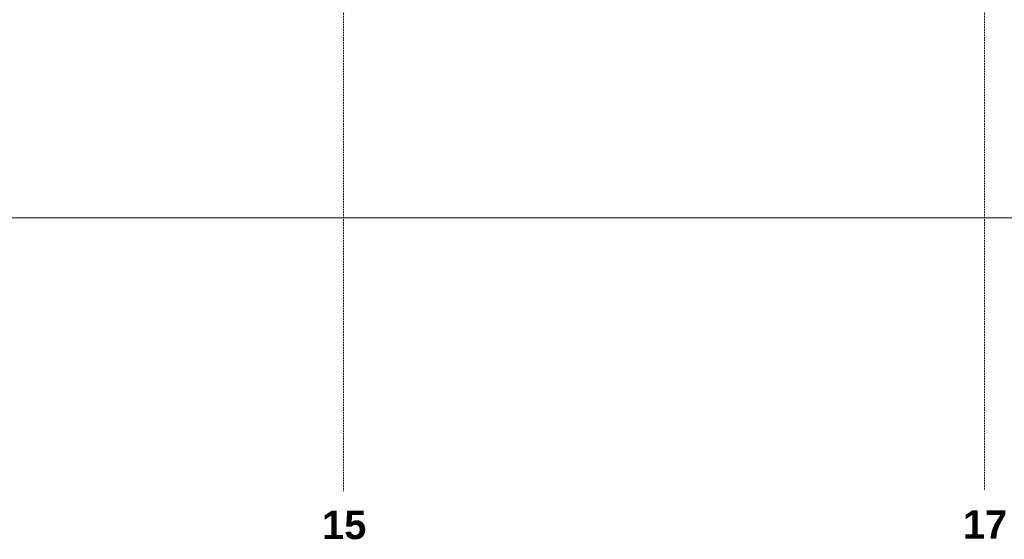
# Model space of a CAD drawing. Header units: millimetres. Extents: x -8838 to 31257, y -6224 to 3754.
# Tile 78 of 185: x 2123 to 3230, y -6221 to -5637. Entities that reach past the tile are written whole.
import ezdxf
from ezdxf.enums import TextEntityAlignment as Align

# ---------------------------------------------------------------- set-up
doc = ezdxf.new("R2010")
doc.units = ezdxf.units.MM
doc.header["$LTSCALE"] = 10
doc.header["$MEASUREMENT"] = 0
doc.linetypes.add('rzut 2 pietra$0$ArchiTECH.PC 5. Line Type', pattern=[0.0053, 0.003, -0.001, 0.0003, -0.001])
doc.layers.add('_Etapy_opis', color=7, linetype='CONTINUOUS', lineweight=18)
doc.layers.add('IS_ARCH', color=254, linetype='CONTINUOUS', lineweight=18)
doc.styles.add('rzut 2 pietra$0$ArchiTECHStyle2', font='arialbd.ttf', dxfattribs={"height": 0.192})

msp = doc.modelspace()

# ---------------------------------------------------------------- linework, layer by layer
at = {"layer": '_Etapy_opis', "color": 3}
msp.add_lwpolyline([(3387.8, -3694.2), (-3457.8, -3694.2), (-3457.8, -5859.5), (4191.2, -5859.5), (4191.2, -3961.3), (3489.6, -3961.2), (3387.8, -3694.2)], dxfattribs=at)
at = {"layer": 'IS_ARCH', "linetype": 'rzut 2 pietra$0$ArchiTECH.PC 5. Line Type'}
for p, q in [((2487.5, -3084), (2487.2, -6166.3)), ((3207.5, -3084), (3207.2, -6165.7))]:
    msp.add_line(p, q, dxfattribs=at)

# ---------------------------------------------------------------- texts
at = {"layer": 'IS_ARCH', "style": 'rzut 2 pietra$0$ArchiTECHStyle2'}
for s, p in [('15', (2463, -6229.9)), ('17', (3183, -6229.4))]:
    msp.add_text(s, height=32, dxfattribs=at).set_placement(p, align=Align.BOTTOM_LEFT)

doc.saveas('drawing.dxf')
